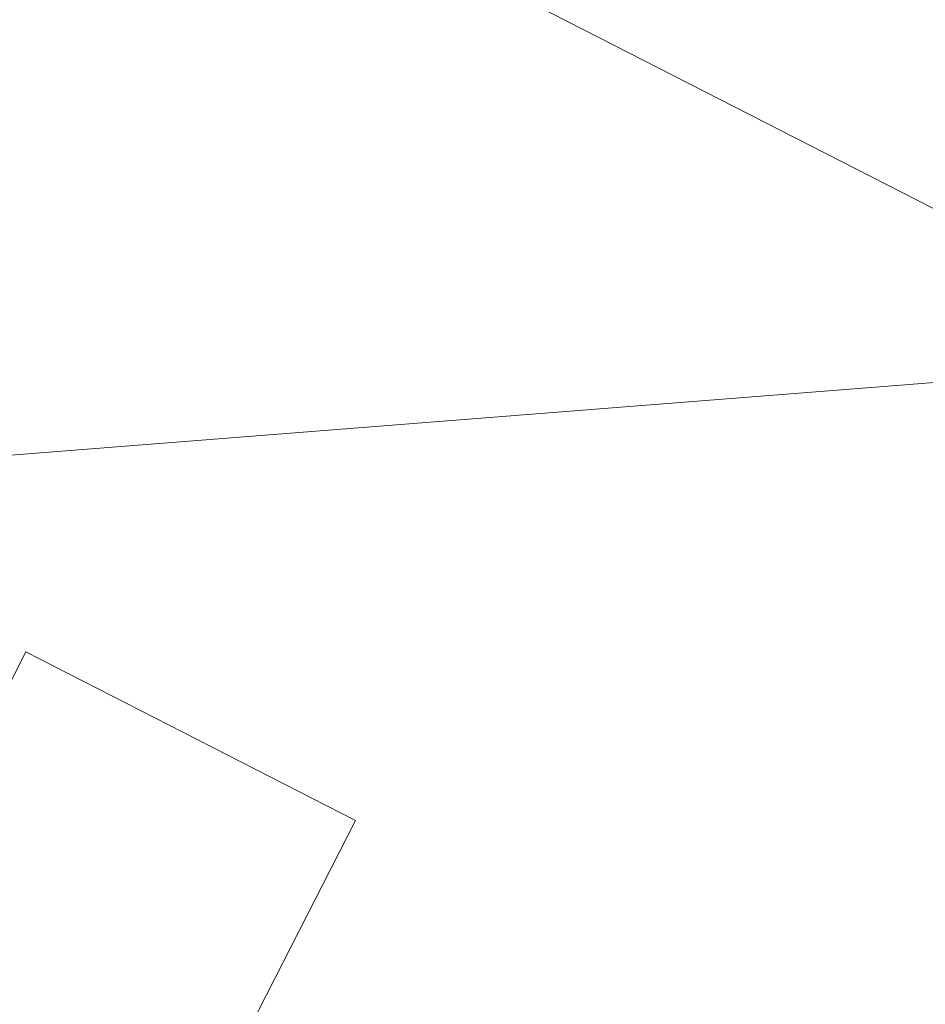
# Model space of a CAD drawing. Extents: x 5459245 to 5462690, y 5971016 to 5972523.
# Tile 87 of 198: x 5462450.849 to 5462451.532, y 5972211.11 to 5972211.851. Entities that reach past the tile are written whole.
import ezdxf

# ---------------------------------------------------------------- set-up
doc = ezdxf.new("R2010")
doc.units = 0
doc.layers.add('A_MAŁA ARCHITEKTURA', color=195, linetype='CONTINUOUS', lineweight=9)
doc.layers.add('ADT CCTV', color=102, linetype='CONTINUOUS')

# ---------------------------------------------------------------- blocks, each defined once
blk = doc.blocks.new('A$C43995eb0')
at = {"layer": 'A_MAŁA ARCHITEKTURA'}
for p, q in [((3692.12, -303.62), (3692.12, -953.62)), ((4300.64, -568.63), (5000.64, -568.63)), ((4300.64, -568.63), (4300.64, -847.58)), ((4300.64, -847.58), (5000.64, -847.58))]:
    blk.add_line(p, q, dxfattribs=at)
blk = doc.blocks.new('A770198')
at = {"layer": 'ADT CCTV', "color": 140, "lineweight": 9}
blk.add_line((10.95893, 34.68235), (10.94106, 3.38664), dxfattribs=at)
blk = doc.blocks.new('G$CFAE608CC')
at = {"layer": 'ADT CCTV', "rotation": 90}
blk.add_blockref('A770198', (38.08383, 0), dxfattribs=at)

msp = doc.modelspace()

# ---------------------------------------------------------------- block references
at = {"layer": 'A_MAŁA ARCHITEKTURA', "xscale": 0.001, "yscale": 0.001, "zscale": 0.001, "rotation": 242.9301705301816}
msp.add_blockref('A$C43995eb0', (5462453.5658, 5972214.81866), dxfattribs=at)
at = {"layer": 'ADT CCTV', "rotation": 184.5356804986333}
msp.add_blockref('G$CFAE608CC', (5462467.50941, 5972223.83045), dxfattribs=at)

doc.saveas('drawing.dxf')
